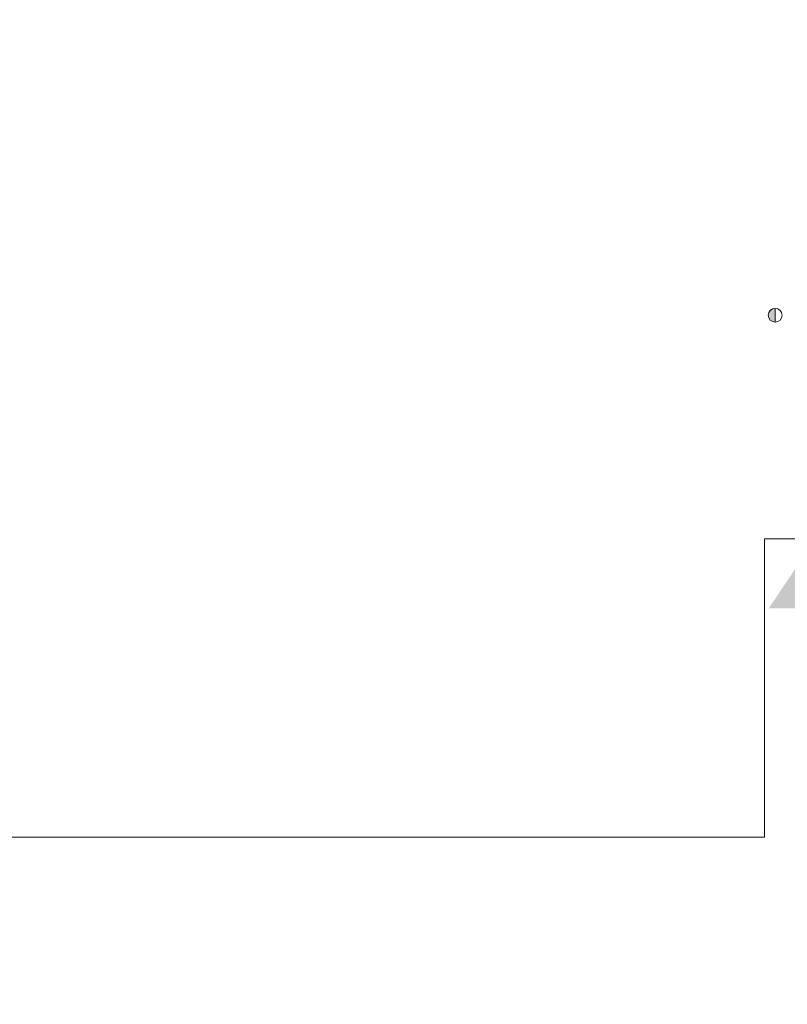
# Model space of a CAD drawing. Extents: x -335 to 1339, y 761 to 1310.
# Tile 11 of 256: x -120 to -15, y 1036 to 1169. Entities that reach past the tile are written whole.
import ezdxf
from ezdxf.enums import TextEntityAlignment as Align

# ---------------------------------------------------------------- set-up
doc = ezdxf.new("R2018")
doc.units = 0
doc.header["$MEASUREMENT"] = 0
doc.layers.add('B_ANNO_NOPLOT', color=47, linetype='Continuous', lineweight=18, plot=False)
doc.layers.add('B_ANNO_SYMB', color=7, linetype='Continuous', lineweight=18)
doc.layers.add('B_ANNO_TEXT', color=7, linetype='Continuous', lineweight=18)
doc.styles.add('Annotative', font='calibri.ttf', dxfattribs={"height": 0.0625})
doc.styles.get("Standard").update_dxf_attribs({"font": 'calibri.ttf'})

# ---------------------------------------------------------------- blocks, each defined once
blk = doc.blocks.new('*U104')
at = {"layer": 'B_ANNO_SYMB', "lineweight": -2}
h = blk.add_hatch(color=0, dxfattribs=at)
h.dxf.hatch_style = 1
h.paths.add_polyline_path([(-1.513, 0.085, 0.414214), (-1.982, -0.384, 0.414214), (-1.513, -0.853)])
at = {"layer": 'B_ANNO_SYMB', "color": 0, "lineweight": -2}
blk.add_line((-1.513, -0.853), (-1.513, 0.085), dxfattribs=at)
blk.add_circle((-1.513, -0.384), 0.469, dxfattribs=at)
blk = doc.blocks.new('INS_SS32_BASE')
at = {"layer": 'B_ANNO_NOPLOT', "flags": 128}
blk.add_lwpolyline([(0, 0), (0, 252), (323.93, 252), (323.93, 238.86), (378, 238.86), (378, 40.5), (316.57, 40.5), (316.57, 0), (0, 0)], dxfattribs=at)
at = {"layer": 'B_ANNO_SYMB', "xscale": 2, "yscale": 2, "zscale": 2}
blk.add_blockref('*U104', (321.06, 71.63), dxfattribs=at)
at = {"layer": 'B_ANNO_TEXT', "lineweight": 30}
for tag, p in [('SUB1', (311.28, 226.1)), ('SUB2', (319.28, 226.1))]:
    blk.add_attdef(tag, text='', height=1.5, dxfattribs=at).set_placement(p, align=Align.MIDDLE_CENTER)
at = {"layer": 'B_ANNO_TEXT', "style": 'Annotative'}
for tag, p in [('CORNER1', (97.36, 101.83)), ('CORNER2', (98.57, 3.31))]:
    blk.add_attdef(tag, text='', height=1.5, dxfattribs=at).set_placement(p, align=Align.BOTTOM_RIGHT)

msp = doc.modelspace()

# ---------------------------------------------------------------- block references
ref = msp.add_blockref('INS_SS32_BASE', (-335.06, 1058.3))
lines = msp.add_mtext('XX.\\PABUT.', dxfattribs={"layer": 'B_ANNO_TEXT', "insert": (-23.78, 1284.4), "char_height": 195.056, "attachment_point": 1})
ref.add_attrib('SUB1', '', (-23.78, 1284.4)).embed_mtext(lines)

doc.saveas('drawing.dxf')
